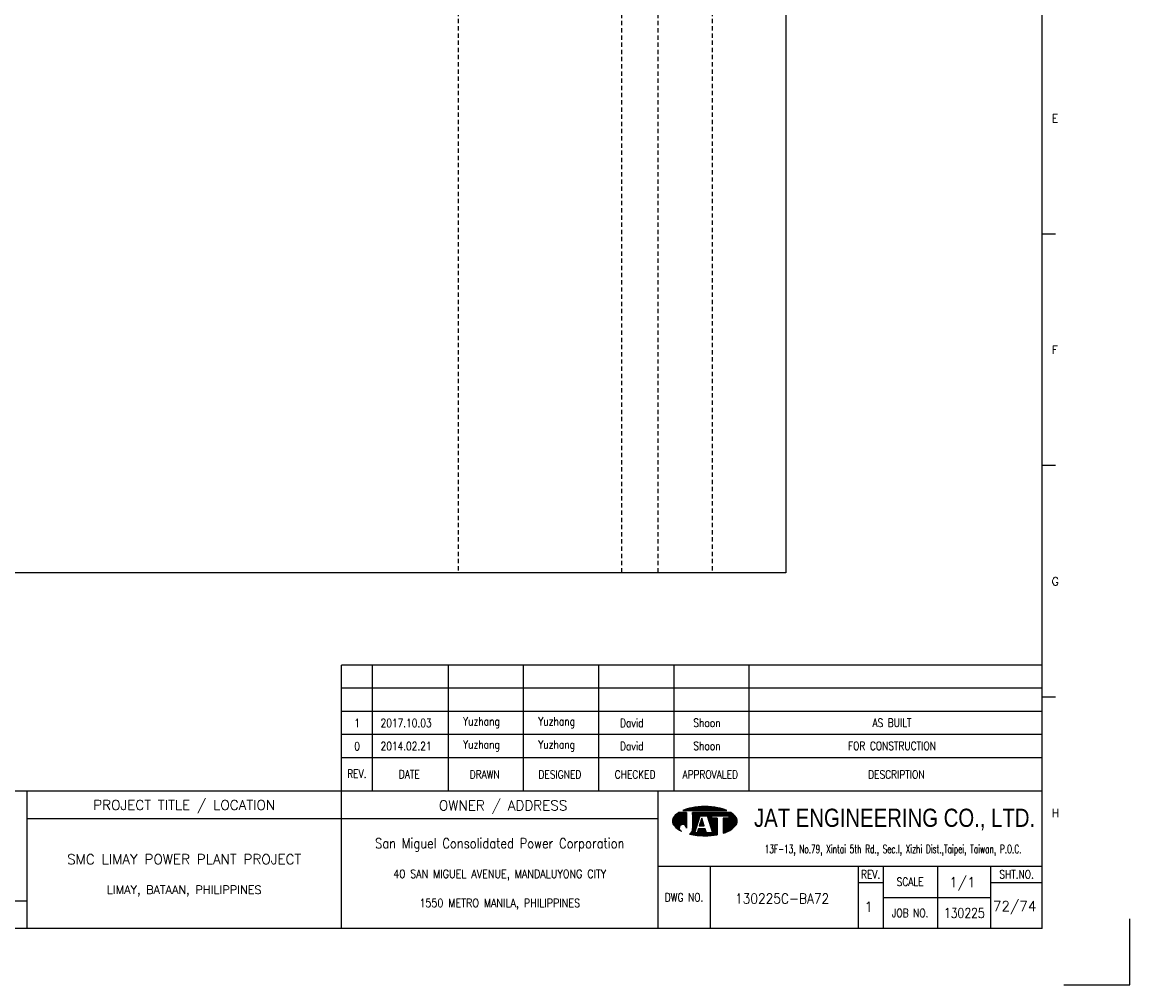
# Model space of a CAD drawing. Extents: x 3020 to 3986, y -141 to 541.
# Tile 3 of 4: x 3601 to 3986, y -141 to 193. Entities that reach past the tile are written whole.
import ezdxf
from ezdxf.enums import TextEntityAlignment as Align

# ---------------------------------------------------------------- set-up
doc = ezdxf.new("R2010")
doc.units = 0
doc.header["$MEASUREMENT"] = 0
doc.linetypes.add('HIDDEN', pattern=[4, 1.5, -1, 1.5])
doc.layers.get('0').update_dxf_attribs({"linetype": 'CONTINUOUS'})
doc.layers.get('Defpoints').update_dxf_attribs({"linetype": 'CONTINUOUS'})
for name, color, linetype in [('B_DIM', 7, 'CONTINUOUS'), ('CON', 4, 'CONTINUOUS'), ('HID', 2, 'HIDDEN'), ('T', 2, 'CONTINUOUS'), ('TEXT', 7, 'CONTINUOUS'), ('圖框CON', 4, 'CONTINUOUS'), ('框線', 6, 'CONTINUOUS')]:
    doc.layers.add(name, color=color, linetype=linetype)
doc.styles.add('AEH', font='simplex', dxfattribs={"width": 0.8, "bigfont": 'ae'})
doc.styles.add('DAYUKP', font='complex', dxfattribs={"bigfont": 'DAYUKP.SHX'})
doc.styles.add('E2', font='simplex.shx', dxfattribs={"height": 2})
doc.styles.add('E3', font='simplex.shx', dxfattribs={"height": 3})
doc.styles.add('ROMANS', font='romans', dxfattribs={"width": 0.8})
doc.styles.add('WMF-Arial0', font='arial.ttf')

# ---------------------------------------------------------------- blocks, each defined once
blk = doc.blocks.new('1880-TITLE_BLK')
at = {"layer": 'TEXT', "color": 2, "linetype": 'Continuous', "style": 'E3'}
for tag, p in [('SCALE', (790.95, 31.17)), ('DWG_NO', (736.41, 26.44)), ('REV', (762.59, 23.97)), ('SHT_NO', (806.74, 23.97))]:
    blk.add_attdef(tag, text='', height=3, dxfattribs=at).set_placement(p, align=Align.MIDDLE)
at = {"layer": 'TEXT', "linetype": 'Continuous', "style": 'E2', "width": 0.6}
for tag, p in [('REV_DATE', (418.65, 19.76)), ('APPR_DATE', (492.93, 19.76))]:
    blk.add_attdef(tag, text='', height=2, dxfattribs=at).set_placement(p, align=Align.MIDDLE_LEFT)
blk = doc.blocks.new('1')
at = {"layer": 'B_DIM'}
for p, q in [((2181.53, 118.11), (1938.08, 118.11)), ((1938.08, 74.29), (1938.08, 118.11)), ((1948.92, 74.29), (1948.92, 118.11)), ((1975.28, 74.29), (1975.28, 118.11)), ((2001.39, 74.29), (2001.39, 118.11)), ((2027.5, 74.29), (2027.5, 118.11)), ((2053.62, 74.29), (2053.62, 118.11)), ((2079.73, 74.29), (2079.73, 118.11)), ((2181.53, 110.07), (1938.08, 110.07)), ((1938.08, 77.93), (1938.08, 104.33)), ((2181.53, 102.03), (1938.08, 102.03)), ((2181.53, 93.99), (1938.08, 93.99)), ((2181.53, 85.95), (1938.08, 85.95))]:
    blk.add_line(p, q, dxfattribs=at)
at = {"layer": 'Defpoints'}
blk.add_lwpolyline([(2189, 7.08), (2211.97, 7.08), (2211.97, 30.05)], dxfattribs=at)
at = {"layer": 'T', "color": 0, "lineweight": -3}
for p, q in [((2053.09, 63.82), (2056.14, 66.87)), ((2053.09, 64.04), (2055.92, 66.87)), ((2053.11, 63.62), (2056.36, 66.87)), ((2053.12, 64.29), (2055.7, 66.87)), ((2053.14, 63.43), (2056.58, 66.87)), ((2053.18, 63.25), (2056.8, 66.87)), ((2053.18, 64.57), (2055.47, 66.87)), ((2053.24, 63.08), (2057.03, 66.87)), ((2053.29, 64.91), (2055.25, 66.87)), ((2053.3, 62.92), (2057.25, 66.87)), ((2053.37, 62.77), (2057.47, 66.87)), ((2053.45, 62.63), (2057.69, 66.87)), ((2053.54, 62.5), (2057.91, 66.86)), ((2053.61, 65.45), (2054.47, 66.31)), ((2053.64, 62.37), (2057.91, 66.64)), ((2053.74, 62.25), (2057.91, 66.42)), ((2053.84, 62.14), (2057.91, 66.2)), ((2053.95, 62.02), (2057.91, 65.98)), ((2054.07, 61.91), (2057.91, 65.75)), ((2054.18, 61.8), (2057.91, 65.53)), ((2056.94, 67.67), (2057.09, 67.82)), ((2057.16, 67.67), (2057.44, 67.95)), ((2057.39, 67.67), (2057.78, 68.07)), ((2057.61, 67.67), (2058.11, 68.18)), ((2057.83, 67.67), (2058.43, 68.27)), ((2058.05, 67.67), (2058.73, 68.35)), ((2058.27, 67.67), (2059.03, 68.43)), ((2058.49, 67.67), (2059.32, 68.49)), ((2058.72, 67.67), (2059.6, 68.55)), ((2058.94, 67.67), (2059.87, 68.6)), ((2059.16, 67.67), (2060.14, 68.65)), ((2059.38, 67.67), (2060.41, 68.7)), ((2059.6, 67.67), (2060.67, 68.74)), ((2059.82, 67.67), (2060.93, 68.77)), ((2060.05, 67.67), (2061.18, 68.81)), ((2060.05, 63.24), (2063.68, 66.87)), ((2060.05, 63.46), (2063.46, 66.87)), ((2060.05, 63.68), (2063.23, 66.87)), ((2060.05, 63.9), (2063.01, 66.87)), ((2060.05, 64.13), (2062.79, 66.87)), ((2060.05, 64.35), (2062.57, 66.87)), ((2060.05, 64.57), (2062.35, 66.87)), ((2060.05, 64.79), (2062.13, 66.87)), ((2060.05, 65.01), (2061.9, 66.87)), ((2060.05, 65.23), (2061.68, 66.87)), ((2060.05, 65.46), (2061.46, 66.87)), ((2060.05, 66.12), (2060.79, 66.87)), ((2060.05, 66.34), (2060.57, 66.87)), ((2060.05, 66.56), (2060.35, 66.87)), ((2060.05, 66.79), (2060.13, 66.87)), ((2060.05, 65.68), (2061.24, 66.87)), ((2060.05, 65.9), (2061.02, 66.87)), ((2060.05, 63.02), (2062.67, 65.64)), ((2060.27, 67.67), (2061.44, 68.84)), ((2060.49, 67.67), (2061.69, 68.87)), ((2060.71, 67.67), (2061.93, 68.89)), ((2060.93, 67.67), (2062.18, 68.91)), ((2061.15, 67.67), (2062.42, 68.93)), ((2061.38, 67.67), (2062.66, 68.95)), ((2061.6, 67.67), (2062.89, 68.97)), ((2061.82, 67.67), (2063.13, 68.98)), ((2062.04, 67.67), (2063.36, 68.99)), ((2062.26, 67.67), (2063.59, 69)), ((2062.48, 67.67), (2063.82, 69)), ((2062.71, 67.67), (2064.04, 69.01)), ((2062.83, 65.8), (2063.9, 66.87)), ((2062.93, 67.67), (2064.27, 69.01)), ((2063.05, 65.8), (2064.12, 66.87)), ((2063.15, 67.67), (2064.49, 69.01)), ((2063.27, 65.8), (2064.34, 66.87)), ((2063.37, 67.67), (2064.71, 69.01)), ((2063.49, 65.8), (2064.56, 66.87)), ((2063.59, 67.67), (2064.92, 69)), ((2063.72, 65.8), (2064.79, 66.87)), ((2063.81, 67.67), (2065.14, 69)), ((2063.94, 65.8), (2065.01, 66.87)), ((2064.04, 67.67), (2065.35, 68.99)), ((2064.16, 65.8), (2065.23, 66.87)), ((2064.26, 67.67), (2065.56, 68.98)), ((2064.38, 65.8), (2065.45, 66.87)), ((2064.48, 67.67), (2065.78, 68.97)), ((2064.6, 65.8), (2065.67, 66.87)), ((2064.7, 67.67), (2065.98, 68.95)), ((2064.82, 65.8), (2065.89, 66.87)), ((2064.92, 67.67), (2066.19, 68.94)), ((2065.05, 65.8), (2066.12, 66.87)), ((2065.14, 67.67), (2066.4, 68.92)), ((2065.16, 65.69), (2066.34, 66.87)), ((2065.22, 65.53), (2066.56, 66.87)), ((2065.27, 65.36), (2066.78, 66.87)), ((2065.32, 65.19), (2067, 66.87)), ((2065.37, 67.67), (2066.6, 68.9)), ((2065.38, 65.02), (2067.22, 66.87)), ((2065.43, 64.85), (2067.45, 66.87)), ((2065.48, 64.69), (2067.67, 66.87)), ((2065.54, 64.52), (2066.74, 65.71)), ((2065.59, 67.67), (2066.8, 68.88)), ((2065.59, 64.35), (2066.74, 65.49)), ((2065.81, 67.67), (2067, 68.86)), ((2066.03, 67.67), (2067.2, 68.84)), ((2066.25, 67.67), (2067.4, 68.82)), ((2066.47, 67.67), (2067.6, 68.79)), ((2066.7, 67.67), (2067.79, 68.77)), ((2066.82, 65.8), (2067.89, 66.87)), ((2066.92, 67.67), (2067.98, 68.74)), ((2067.04, 65.8), (2068.11, 66.87)), ((2067.14, 67.67), (2068.18, 68.71)), ((2067.26, 65.8), (2068.33, 66.87)), ((2067.36, 67.67), (2068.37, 68.68)), ((2067.48, 65.8), (2068.55, 66.87)), ((2067.58, 67.67), (2068.56, 68.64)), ((2067.71, 65.8), (2068.78, 66.87)), ((2067.81, 67.67), (2068.75, 68.61)), ((2067.93, 65.8), (2069, 66.87)), ((2068.03, 67.67), (2068.93, 68.58)), ((2068.15, 65.8), (2069.22, 66.87)), ((2068.25, 67.67), (2069.12, 68.54)), ((2068.37, 65.8), (2069.44, 66.87)), ((2068.47, 67.67), (2069.3, 68.5)), ((2068.59, 65.8), (2069.66, 66.87)), ((2068.69, 67.67), (2069.48, 68.46)), ((2068.81, 65.8), (2069.88, 66.87)), ((2068.91, 67.67), (2069.66, 68.42)), ((2069.04, 65.8), (2070.11, 66.87)), ((2069.14, 67.67), (2069.84, 68.37)), ((2069.26, 65.8), (2070.33, 66.87)), ((2069.36, 67.67), (2070.01, 68.33)), ((2069.48, 65.8), (2070.55, 66.87)), ((2069.58, 67.67), (2070.19, 68.28)), ((2069.7, 65.8), (2070.77, 66.87)), ((2069.8, 67.67), (2070.36, 68.23)), ((2069.92, 65.8), (2070.99, 66.87)), ((2070.02, 67.67), (2070.53, 68.18)), ((2070.14, 65.8), (2071.21, 66.87)), ((2070.24, 67.67), (2070.7, 68.13)), ((2070.37, 65.8), (2071.44, 66.87)), ((2070.47, 67.67), (2070.87, 68.07)), ((2070.59, 65.8), (2071.66, 66.87)), ((2070.69, 67.67), (2071.03, 68.02)), ((2070.75, 63.08), (2074.07, 66.4)), ((2070.75, 62.86), (2074.19, 66.3)), ((2070.75, 62.63), (2074.31, 66.2)), ((2070.75, 62.41), (2074.43, 66.09)), ((2070.75, 62.19), (2074.54, 65.98)), ((2070.75, 61.97), (2074.66, 65.87)), ((2070.75, 61.75), (2074.77, 65.76)), ((2070.75, 61.53), (2074.87, 65.65)), ((2070.75, 61.3), (2074.98, 65.53)), ((2070.81, 65.8), (2071.88, 66.87)), ((2070.91, 67.67), (2071.2, 67.96)), ((2071.03, 65.8), (2072.1, 66.87)), ((2071.13, 67.67), (2071.36, 67.9)), ((2071.25, 65.8), (2072.32, 66.87)), ((2071.35, 67.67), (2071.52, 67.84)), ((2071.47, 65.8), (2072.54, 66.87)), ((2071.57, 67.67), (2071.68, 67.77)), ((2071.7, 65.8), (2072.77, 66.87)), ((2071.8, 67.67), (2071.83, 67.71)), ((2071.92, 65.8), (2072.99, 66.87)), ((2072.14, 65.8), (2073.21, 66.87)), ((2072.36, 65.8), (2073.43, 66.87)), ((2072.58, 65.8), (2073.57, 66.78)), ((2072.62, 65.62), (2073.7, 66.69)), ((2072.62, 65.39), (2073.83, 66.6)), ((2072.62, 65.17), (2073.95, 66.5)), ((2054.29, 61.7), (2057.91, 65.31)), ((2054.41, 61.59), (2057.91, 65.09)), ((2054.53, 61.49), (2057.91, 64.87)), ((2054.65, 61.39), (2057.91, 64.65)), ((2054.78, 61.29), (2055.59, 62.11)), ((2054.9, 61.2), (2055.48, 61.77)), ((2056.12, 62.63), (2057.91, 64.42)), ((2056.46, 62.75), (2057.91, 64.2)), ((2056.7, 62.77), (2057.91, 63.98)), ((2056.9, 62.75), (2057.91, 63.76)), ((2057.08, 62.71), (2057.91, 63.54)), ((2057.23, 62.64), (2057.91, 63.32)), ((2057.37, 62.56), (2057.91, 63.09)), ((2057.5, 62.46), (2057.91, 62.87)), ((2057.61, 62.35), (2057.91, 62.65)), ((2057.7, 62.23), (2057.91, 62.43)), ((2057.79, 62.09), (2057.91, 62.21)), ((2057.85, 61.93), (2057.91, 61.99)), ((2057.89, 61.75), (2057.91, 61.76)), ((2059.09, 59.4), (2061.43, 61.74)), ((2059.86, 60.39), (2061.54, 62.07)), ((2059.98, 60.73), (2061.64, 62.39)), ((2060.03, 61), (2061.74, 62.72)), ((2060.05, 62.8), (2062.57, 65.32)), ((2060.05, 62.57), (2062.47, 64.99)), ((2060.05, 62.35), (2062.36, 64.67)), ((2060.05, 62.13), (2062.26, 64.34)), ((2060.05, 61.91), (2062.16, 64.02)), ((2060.05, 61.69), (2062.05, 63.69)), ((2060.05, 61.46), (2061.95, 63.37)), ((2062.45, 62.32), (2063.71, 63.57)), ((2062.5, 62.58), (2063.65, 63.74)), ((2062.6, 62.91), (2063.6, 63.91)), ((2062.68, 62.32), (2063.76, 63.4)), ((2062.7, 63.23), (2063.55, 64.08)), ((2062.8, 63.56), (2063.49, 64.25)), ((2062.9, 62.32), (2063.81, 63.24)), ((2062.91, 63.88), (2063.44, 64.42)), ((2063.01, 64.2), (2063.39, 64.58)), ((2063.11, 64.53), (2063.33, 64.75)), ((2063.12, 62.32), (2063.87, 63.07)), ((2063.21, 64.85), (2063.28, 64.92)), ((2063.34, 62.32), (2063.92, 62.9)), ((2063.56, 62.32), (2063.97, 62.73)), ((2063.78, 62.32), (2064.03, 62.56)), ((2064.01, 62.32), (2064.08, 62.39)), ((2065.65, 64.18), (2066.74, 65.27)), ((2065.7, 64.01), (2066.74, 65.05)), ((2065.75, 63.84), (2066.9, 65)), ((2065.81, 63.68), (2067.12, 65)), ((2065.86, 63.51), (2067.35, 65)), ((2065.91, 63.34), (2067.57, 65)), ((2065.97, 63.17), (2067.79, 65)), ((2066.02, 63), (2068.01, 65)), ((2066.07, 62.84), (2068.23, 65)), ((2066.13, 62.67), (2068.46, 65)), ((2066.18, 62.5), (2068.61, 64.93)), ((2066.23, 62.33), (2068.61, 64.71)), ((2066.29, 62.16), (2068.61, 64.48)), ((2066.34, 61.99), (2068.61, 64.26)), ((2066.39, 61.83), (2068.61, 64.04)), ((2066.45, 61.66), (2068.61, 63.82)), ((2066.5, 61.49), (2068.61, 63.6)), ((2066.56, 61.32), (2068.61, 63.38)), ((2066.61, 61.15), (2068.61, 63.15)), ((2066.66, 60.99), (2068.61, 62.93)), ((2066.72, 60.82), (2068.61, 62.71)), ((2066.77, 60.65), (2068.61, 62.49)), ((2066.82, 60.48), (2068.61, 62.27)), ((2066.88, 60.31), (2068.61, 62.05)), ((2066.93, 60.14), (2068.61, 61.82)), ((2066.98, 59.98), (2068.61, 61.6)), ((2070.75, 61.08), (2075.08, 65.41)), ((2070.75, 60.86), (2075.17, 65.28)), ((2070.75, 60.64), (2075.25, 65.14)), ((2070.75, 63.96), (2071.78, 65)), ((2070.75, 63.74), (2072, 65)), ((2070.75, 63.52), (2072.22, 65)), ((2070.75, 63.3), (2072.45, 65)), ((2070.75, 64.41), (2071.34, 65)), ((2070.75, 64.19), (2071.56, 65)), ((2070.75, 64.85), (2070.89, 65)), ((2070.75, 64.63), (2071.12, 65)), ((2070.75, 60.42), (2075.33, 64.99)), ((2070.75, 60.2), (2075.39, 64.84)), ((2070.75, 59.97), (2075.45, 64.67)), ((2070.75, 59.75), (2075.5, 64.5)), ((2071.07, 59.85), (2075.53, 64.32)), ((2071.42, 59.97), (2075.56, 64.12)), ((2071.78, 60.12), (2075.57, 63.9)), ((2072.17, 60.28), (2075.55, 63.67)), ((2072.59, 60.48), (2075.51, 63.4)), ((2073.08, 60.75), (2075.42, 63.1)), ((2073.74, 61.19), (2075.24, 62.69)), ((2055.03, 61.11), (2055.46, 61.53)), ((2055.16, 61.01), (2055.47, 61.33)), ((2055.3, 60.93), (2055.52, 61.15)), ((2055.43, 60.84), (2055.59, 60.99)), ((2055.57, 60.76), (2055.67, 60.85)), ((2055.71, 60.67), (2055.76, 60.73)), ((2055.85, 60.59), (2055.88, 60.62)), ((2056, 60.52), (2056, 60.52)), ((2056.14, 60.44), (2056.14, 60.44)), ((2057.91, 61.54), (2057.91, 61.55)), ((2059.28, 59.36), (2061.33, 61.42)), ((2059.46, 59.32), (2061.23, 61.09)), ((2059.64, 59.29), (2061.12, 60.77)), ((2059.83, 59.25), (2061.02, 60.44)), ((2060.02, 59.22), (2060.92, 60.12)), ((2060.05, 61.24), (2060.05, 61.24)), ((2060.21, 59.19), (2060.93, 59.91)), ((2060.4, 59.16), (2061.15, 59.91)), ((2060.59, 59.13), (2061.38, 59.91)), ((2060.78, 59.1), (2061.6, 59.91)), ((2060.98, 59.07), (2063.16, 61.25)), ((2061.17, 59.04), (2063.38, 61.25)), ((2061.37, 59.02), (2063.6, 61.25)), ((2061.57, 59), (2063.82, 61.25)), ((2061.68, 59.99), (2062.94, 61.25)), ((2061.77, 58.97), (2064.04, 61.25)), ((2061.78, 60.32), (2062.71, 61.25)), ((2061.88, 60.64), (2062.49, 61.25)), ((2061.97, 58.95), (2064.27, 61.25)), ((2061.99, 60.96), (2062.27, 61.25)), ((2062.17, 58.94), (2064.45, 61.21)), ((2062.38, 58.92), (2064.51, 61.05)), ((2062.58, 58.9), (2064.56, 60.88)), ((2062.79, 58.89), (2064.61, 60.71)), ((2063, 58.88), (2064.67, 60.54)), ((2063.21, 58.87), (2064.72, 60.37)), ((2063.43, 58.86), (2064.77, 60.2)), ((2063.64, 58.85), (2064.82, 60.03)), ((2063.86, 58.85), (2064.92, 59.91)), ((2064.08, 58.84), (2065.15, 59.91)), ((2064.3, 58.84), (2065.37, 59.91)), ((2064.52, 58.84), (2065.59, 59.91)), ((2064.74, 58.85), (2065.81, 59.91)), ((2064.97, 58.85), (2066.03, 59.91)), ((2065.2, 58.86), (2066.25, 59.91)), ((2065.43, 58.87), (2066.48, 59.91)), ((2065.66, 58.88), (2066.7, 59.91)), ((2065.9, 58.89), (2066.92, 59.91)), ((2066.14, 58.91), (2068.61, 61.38)), ((2066.38, 58.93), (2068.61, 61.16)), ((2066.62, 58.95), (2068.61, 60.94)), ((2066.87, 58.97), (2068.61, 60.72)), ((2067.11, 59), (2068.61, 60.49)), ((2067.37, 59.03), (2068.61, 60.27)), ((2067.62, 59.06), (2068.61, 60.05)), ((2067.88, 59.1), (2068.61, 59.83)), ((2068.14, 59.14), (2068.61, 59.61)), ((2068.4, 59.18), (2068.61, 59.38))]:
    blk.add_line(p, q, dxfattribs=at)
at = {"layer": 'T', "lineweight": -3}
for p, q in [((2057.91, 66.87), (2055.21, 66.87)), ((2056.73, 67.67), (2071.93, 67.67)), ((2057.91, 66.87), (2057.91, 61.52)), ((2073.45, 66.87), (2060.05, 66.87)), ((2060.05, 66.33), (2060.05, 66.87)), ((2060.05, 66.87), (2060.05, 61.23)), ((2060.85, 59.91), (2062.72, 65.8)), ((2062.72, 65.8), (2065.13, 65.8)), ((2063.79, 65.8), (2065.13, 65.8)), ((2065.13, 65.8), (2067, 59.91)), ((2066.74, 65.8), (2072.62, 65.8)), ((2066.74, 65), (2066.74, 65.8)), ((2072.62, 65.8), (2072.62, 65)), ((2061.8, 63.05), (2060.05, 61.24)), ((2063.26, 65), (2062.41, 62.32)), ((2062.41, 62.32), (2064.1, 62.32)), ((2064.1, 62.32), (2063.26, 65)), ((2068.61, 65), (2066.74, 65)), ((2068.61, 65), (2068.61, 59.21)), ((2072.62, 65), (2070.75, 65)), ((2070.75, 65), (2070.75, 59.74)), ((2061.65, 59.91), (2060.85, 59.91)), ((2062.08, 61.25), (2061.65, 59.91)), ((2064.44, 61.25), (2062.08, 61.25)), ((2064.86, 59.91), (2064.44, 61.25)), ((2067, 59.91), (2064.86, 59.91))]:
    blk.add_line(p, q, dxfattribs=at)
for centre, major_axis, start_param, end_param in [((2055.58, 63.92), (1.76, 1.76), 1.614811, 2.356194), ((2059.72, 60.14), (-5.73, 5.73), 6.088179, 6.3272), ((2062.5, 54), (-10.49, 10.49), 5.683021, 5.897183), ((2064.33, 44.23), (-17.52, 17.52), 5.497787, 5.683021), ((2064.33, 44.23), (17.52, 17.52), 0.600164, 0.785398), ((2066.16, 54), (10.49, 10.49), 0.386002, 0.600164), ((2068.93, 60.14), (-5.73, 5.73), 4.668374, 4.907395), ((2073.07, 63.92), (-1.76, 1.76), 3.926991, 4.668374), ((2055.58, 63.92), (-1.76, 1.76), 0.785398, 1.526782), ((2059.72, 67.71), (5.73, 5.73), 3.097578, 3.478972), ((2056.68, 61.54), (-0.868, 0.868), 3.906164, 8.245601), ((2068.93, 67.71), (-5.73, 5.73), 2.781027, 3.185607), ((2073.07, 63.92), (1.76, 1.76), 4.756403, 5.497787), ((2057.88, 61.28), (1.53, 1.53), 4.470635, 5.546585), ((2064.33, 83.62), (17.52, 17.52), 3.710226, 3.926991), ((2064.33, 83.62), (17.52, 17.52), 3.926991, 4.100643), ((2066.16, 73.85), (-10.49, 10.49), 2.670765, 2.781027)]:
    blk.add_ellipse(centre, major_axis=major_axis, ratio=1, start_param=start_param, end_param=end_param, dxfattribs=at)
at = {"layer": '圖框CON'}
for p, q in [((2186.14, 267.8), (2181.53, 267.8)), ((2186.14, 187.4), (2181.53, 187.4)), ((2186.14, 107), (2181.53, 107)), ((2048.1, 48.3), (2181.53, 48.3)), ((2066.14, 48.3), (2066.14, 26.6)), ((2117.55, 48.3), (2117.55, 26.6)), ((2126.28, 48.3), (2126.28, 26.6)), ((2145.25, 26.6), (2145.25, 48.3)), ((2163.72, 26.6), (2163.72, 48.3)), ((2117.55, 42.62), (2126.28, 42.62)), ((2163.72, 42.62), (2181.53, 42.62)), ((2126.28, 37.45), (2163.72, 37.45))]:
    blk.add_line(p, q, dxfattribs=at)
for points in [[(1828.89, 26.6), (1828.89, 74.29)], [(1938.08, 26.6), (1938.08, 74.29)], [(2048.1, 26.6), (2048.1, 74.29)], [(2048.1, 64.75), (1828.89, 64.75)], [(1828.89, 36.15), (1802.67, 36.15), (1651.45, 36.15)]]:
    blk.add_lwpolyline(points, dxfattribs=at)
at = {"layer": '框線'}
for p, q in [((2181.53, 26.6), (2181.53, 669.81)), ((2181.53, 74.29), (1308.62, 74.29)), ((2181.53, 26.6), (1308.62, 26.6))]:
    blk.add_line(p, q, dxfattribs=at)
at = {"style": 'DAYUKP'}
for s, p in [('E', (2184.79, 307.99)), ('F', (2184.79, 227.59)), ('G', (2184.79, 147.19)), ('H', (2184.79, 66.79))]:
    blk.add_text(s, height=2.87, dxfattribs=at).set_placement(p, align=Align.MIDDLE_LEFT)
at = {"style": 'WMF-Arial0', "width": 0.8}
blk.add_text('JAT ENGINEERING CO., LTD.', height=6.3172, dxfattribs=at).set_placement((2130.24, 64.55), align=Align.MIDDLE)
at = {"color": 2, "ltscale": 500, "style": 'ROMANS', "width": 0.85}
blk.add_text('San Miguel Consolidated Power Corporation', height=3.4457, dxfattribs=at).set_placement((1993.09, 56.23), align=Align.MIDDLE_CENTER)
at = {"color": 2, "ltscale": 500, "style": 'ROMANS'}
for s, height, p in [('SMC LIMAY POWER PLANT PROJECT', 3.4457, (1883.48, 50.7)), ('LIMAY, BATAAN, PHILIPPINES', 2.8714, (1883.48, 40.08))]:
    blk.add_text(s, height=height, dxfattribs=at).set_placement(p, align=Align.MIDDLE_CENTER)
at = {"color": 4, "ltscale": 500, "style": 'ROMANS', "width": 0.85}
for s, p in [('40 SAN MIGUEL AVENUE, MANDALUYONG CITY', (1993.09, 45.61)), ('1550 METRO MANILA, PHILIPPINES', (1993.09, 35.51))]:
    blk.add_text(s, height=2.8714, dxfattribs=at).set_placement(p, align=Align.MIDDLE_CENTER)
at = {"layer": 'B_DIM', "style": 'AEH', "width": 0.8}
for s, height, p in [('REV.', 2.871, (1943.45, 80.37)), ('DATE', 2.871, (1961.68, 80.21)), ('DRAWN', 2.871, (1987.87, 80.12)), ('DESIGNED', 2.871, (2013.98, 80.12)), ('CHECKED', 2.871, (2040.1, 80.12)), ('APPROVALED', 2.871, (2066.21, 80.12)), ('DESCRIPTION', 2.8714, (2130.87, 80.12))]:
    blk.add_text(s, height=height, dxfattribs=at).set_placement(p, align=Align.MIDDLE)
at = {"layer": 'HID', "ltscale": 500, "style": 'ROMANS'}
for s, p in [('PROJECT TITLE / LOCATION', (1883.48, 69.28)), ('OWNER / ADDRESS', (1994.25, 69.12))]:
    blk.add_text(s, height=3.4457, dxfattribs=at).set_placement(p, align=Align.MIDDLE)
at = {"layer": 'HID', "color": 7, "style": 'ROMANS', "width": 0.8}
for s, p in [('REV.', (2121.92, 45.46)), ('SHT.NO.', (2172.62, 45.46)), ('SCALE', (2135.64, 42.87)), ('DWG NO.', (2057.12, 37.45)), ('JOB NO.', (2135.64, 32.03))]:
    blk.add_text(s, height=2.871, dxfattribs=at).set_placement(p, align=Align.MIDDLE)
at = {"layer": 'T', "color": 2, "ltscale": 500, "style": 'ROMANS', "width": 0.65}
blk.add_text('13F-13, No.79, Xintai 5th Rd., Sec.I, Xizhi Dist.,Taipei, Taiwan, P.O.C.', height=2.8714, dxfattribs=at).set_placement((2129.74, 52.81), align=Align.CENTER)

msp = doc.modelspace()

# ---------------------------------------------------------------- linework, layer by layer
at = {"layer": 'CON'}
msp.add_lwpolyline([(3152.08, 501.73), (3866.08, 501.73), (3866.08, 1.93), (3152.08, 1.93)], close=True, dxfattribs=at)
at = {"layer": 'HID'}
for p, q in [((3752.33, 501.73), (3752.33, 1.93)), ((3809.03, 501.03), (3809.03, 1.93)), ((3821.63, 501.03), (3821.63, 1.93)), ((3840.53, 501.73), (3840.53, 1.93))]:
    msp.add_line(p, q, dxfattribs=at)

# ---------------------------------------------------------------- block references
msp.add_blockref('1', (1773.67, -148.26))
at = {"layer": 'TEXT', "color": 0}
ref = msp.add_blockref('1880-TITLE_BLK', (3019.02, -141.6), dxfattribs=dict(at, xscale=1.148576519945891, yscale=1.148576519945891, zscale=1.148576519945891))
ref.add_attrib('DWG_NO', '130225C-BA72', dxfattribs={"color": 2, "linetype": 'Continuous', "height": 3.4457, "style": 'E3', "width": 0.9}).set_placement((3864.84, -111.23), align=Align.MIDDLE)
ref.add_attrib('REV', '1', dxfattribs={"color": 2, "linetype": 'Continuous', "height": 3.45, "style": 'E3'}).set_placement((3894.92, -114.07), align=Align.MIDDLE)
ref.add_attrib('SCALE', '1/1', dxfattribs={"color": 2, "linetype": 'Continuous', "height": 3.446, "style": 'E3'}).set_placement((3927.48, -105.81), align=Align.MIDDLE)
ref.add_attrib('SHT_NO', '72/74', dxfattribs={"color": 2, "linetype": 'Continuous', "height": 3.446, "style": 'E3'}).set_placement((3945.62, -114.07), align=Align.MIDDLE)

# ---------------------------------------------------------------- texts
at = {"layer": 'T', "style": 'AEH', "width": 0.8}
for s, height, p in [('1', 2.87, (3717.2, -50.29)), ('2017.10.03', 2.871, (3734.21, -50.25)), ('Yuzhang', 2.871, (3760.41, -50.17)), ('Yuzhang', 2.871, (3786.52, -50.17)), ('David', 2.871, (3812.63, -50.17)), ('Shoon', 2.871, (3838.75, -50.17)), ('AS BUILT', 2.871, (3903.02, -50.17)), ('0', 2.87, (3717.2, -58.33)), ('2014.02.21', 2.871, (3734.21, -58.29)), ('Yuzhang', 2.871, (3760.41, -58.21)), ('Yuzhang', 2.871, (3786.52, -58.21)), ('David', 2.871, (3812.63, -58.21)), ('Shoon', 2.871, (3838.75, -58.21)), ('FOR CONSTRUCTION', 2.8714, (3903.02, -58.21))]:
    msp.add_text(s, height=height, dxfattribs=at).set_placement(p, align=Align.MIDDLE)
at = {"layer": 'TEXT', "color": 2, "style": 'E3', "width": 0.8}
msp.add_text('130225', height=3.446, dxfattribs=at).set_placement((3928.15, -116.24), align=Align.MIDDLE_CENTER)

doc.saveas('drawing.dxf')
